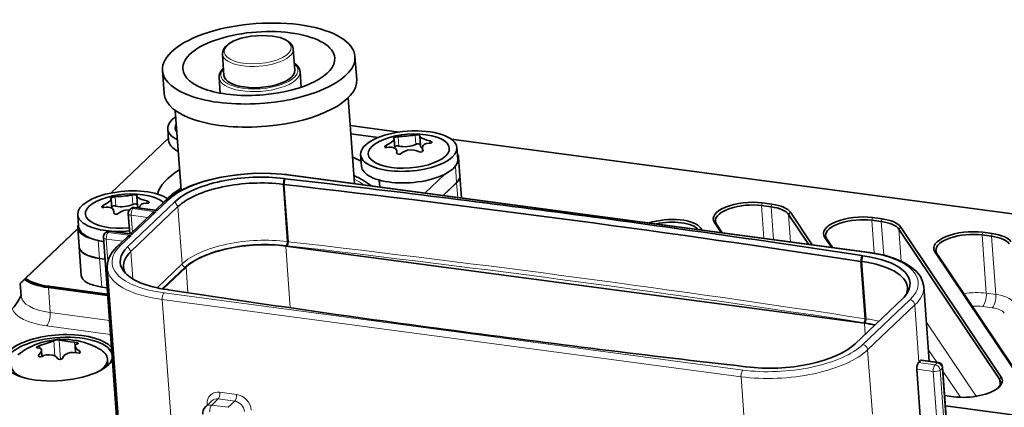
# Model space of a CAD drawing. Extents: x 5 to 415, y 5 to 296.
# Tile 25 of 46: x 330 to 378, y 94 to 113. Entities that reach past the tile are written whole.
import ezdxf

# ---------------------------------------------------------------- set-up
doc = ezdxf.new("R2010")
doc.units = 0

msp = doc.modelspace()

# ---------------------------------------------------------------- linework, layer by layer
at = {"color": 7, "lineweight": 35, "ltscale": 0.026171}
for p, q in [((343.097809, 111.146683), (343.174286, 110.102646)), ((339.607147, 110.890953), (339.683655, 109.846916))]:
    msp.add_line(p, q, dxfattribs=at)
at = {"color": 7, "lineweight": 35, "ltscale": 0.028447}
for p, q in [((346.216156, 109.641052), (346.132996, 110.775879)), ((336.741547, 108.946716), (336.658417, 110.081543))]:
    msp.add_line(p, q, dxfattribs=at)
at = {"color": 7, "lineweight": 35, "ltscale": 0.019174}
msp.add_line((343.430267, 110.030121), (343.486328, 109.265228), dxfattribs=at)
at = {"color": 7, "lineweight": 35, "ltscale": 0.019176}
msp.add_line((339.440979, 109.737862), (339.497009, 108.97287), dxfattribs=at)
at = {"color": 7, "lineweight": 35, "ltscale": 0.105674}
msp.add_line((346.102234, 104.524292), (345.793365, 108.739967), dxfattribs=at)
at = {"color": 7, "lineweight": 35, "ltscale": 0.098126}
msp.add_line((337.577972, 104.202545), (337.291138, 108.117081), dxfattribs=at)
at = {"color": 7, "lineweight": 35, "ltscale": 0.014223}
for p, q in [((336.917328, 107.213028), (336.958893, 106.645615)), ((351.149597, 106.294823), (351.191162, 105.727409)), ((346.412292, 105.947762), (346.453857, 105.380348)), ((332.489258, 102.996437), (332.530823, 102.429024))]:
    msp.add_line(p, q, dxfattribs=at)
at = {"color": 7, "lineweight": 35, "ltscale": 0.060749}
msp.add_line((345.893158, 107.378181), (348.301819, 107.057205), dxfattribs=at)
at = {"color": 7, "lineweight": 35, "ltscale": 0.098049}
msp.add_line((334.109985, 104.059341), (336.950226, 106.763954), dxfattribs=at)
at = {"color": 7, "lineweight": 35, "ltscale": 0.034067}
msp.add_line((345.923035, 106.970253), (347.273773, 106.790253), dxfattribs=at)
at = {"color": 7, "lineweight": 35, "ltscale": 0.011287}
for p, q in [((348.091675, 106.26902), (348.058685, 106.719307)), ((334.16864, 103.317696), (334.135651, 103.767982))]:
    msp.add_line(p, q, dxfattribs=at)
at = {"color": 7, "lineweight": 13, "ltscale": 0.011481}
for p, q in [((348.284729, 106.373306), (348.25119, 106.831322)), ((349.120789, 106.454414), (349.087219, 106.91243)), ((334.361694, 103.421982), (334.328125, 103.879997)), ((335.197754, 103.50309), (335.164185, 103.961105))]:
    msp.add_line(p, q, dxfattribs=at)
at = {"color": 7, "lineweight": 35, "ltscale": 0.01199}
msp.add_line((349.357239, 106.381203), (349.322174, 106.859505), dxfattribs=at)
at = {"color": 7, "lineweight": 35, "ltscale": 0.000114}
for p, q in [((349.32843, 106.880295), (349.329834, 106.884628)), ((335.405396, 103.928963), (335.406799, 103.933304))]:
    msp.add_line(p, q, dxfattribs=at)
at = {"color": 7, "lineweight": 13, "ltscale": 0.002725}
for p, q in [((349.817719, 106.514923), (349.809753, 106.623627)), ((335.894684, 103.563599), (335.886719, 103.672302))]:
    msp.add_line(p, q, dxfattribs=at)
at = {"color": 7, "lineweight": 35}
for p, q in [((350.866821, 106.715408), (397.246277, 100.535049)), ((371.341736, 101.160957), (342.856873, 104.956757)), ((371.208618, 97.661415), (342.723724, 101.457207))]:
    msp.add_line(p, q, dxfattribs=at)
at = {"color": 7, "lineweight": 13, "ltscale": 0.002795}
for p, q in [((347.686615, 106.305374), (347.678436, 106.416862)), ((333.76358, 103.35405), (333.755402, 103.46553))]:
    msp.add_line(p, q, dxfattribs=at)
at = {"color": 7, "lineweight": 35, "ltscale": 0.004333}
msp.add_line((349.460663, 106.103844), (349.447998, 106.276718), dxfattribs=at)
at = {"color": 7, "lineweight": 13, "ltscale": 0.001152}
msp.add_line((349.481598, 106.131058), (349.478241, 106.177025), dxfattribs=at)
at = {"color": 7, "lineweight": 35, "ltscale": 0.000352}
for p, q in [((348.182983, 106.051361), (348.182251, 106.037292)), ((334.259918, 103.100037), (334.259216, 103.085968))]:
    msp.add_line(p, q, dxfattribs=at)
at = {"color": 7, "lineweight": 13, "ltscale": 0.00069}
for p, q in [((348.184998, 106.023849), (348.182983, 106.051361)), ((334.261932, 103.072525), (334.259918, 103.100037))]:
    msp.add_line(p, q, dxfattribs=at)
at = {"color": 7, "lineweight": 35, "ltscale": 0.002642}
for p, q in [((348.19397, 106.007324), (348.186249, 106.112717)), ((334.270935, 103.056), (334.263214, 103.161392))]:
    msp.add_line(p, q, dxfattribs=at)
at = {"color": 7, "lineweight": 35, "ltscale": 0.022757}
for p, q in [((351.297363, 104.914467), (351.230835, 105.822327)), ((332.557678, 101.426247), (332.49115, 102.334106))]:
    msp.add_line(p, q, dxfattribs=at)
at = {"color": 7, "lineweight": 13, "ltscale": 0.02029}
msp.add_line((351.134521, 104.575684), (351.075226, 105.385101), dxfattribs=at)
at = {"color": 7, "lineweight": 13, "ltscale": 0.007208}
for p, q in [((342.636139, 104.772995), (342.591888, 104.488098)), ((371.121033, 100.977203), (371.076782, 100.692299))]:
    msp.add_line(p, q, dxfattribs=at)
at = {"color": 7, "lineweight": 35, "ltscale": 0.001063}
for p, q in [((342.636139, 104.77301), (342.678284, 104.767395)), ((371.078888, 100.982834), (371.121033, 100.977219)), ((336.947632, 99.31044), (336.905487, 99.316063)), ((365.39035, 95.520264), (365.348206, 95.525879))]:
    msp.add_line(p, q, dxfattribs=at)
at = {"color": 7, "lineweight": 35, "ltscale": 0.007208}
msp.add_line((342.636536, 104.482124), (342.678284, 104.767395), dxfattribs=at)
at = {"color": 7, "lineweight": 13}
for p, q in [((371.292084, 101.140114), (342.80719, 104.935913)), ((336.734406, 99.15316), (365.219299, 95.357368)), ((336.645599, 98.825798), (365.130493, 95.030006))]:
    msp.add_line(p, q, dxfattribs=at)
at = {"color": 7, "lineweight": 35, "ltscale": 0.033212}
msp.add_line((350.536774, 104.977676), (349.574707, 104.061569), dxfattribs=at)
at = {"color": 7, "lineweight": 35, "ltscale": 0.027288}
msp.add_line((351.377441, 103.821342), (351.297699, 104.909927), dxfattribs=at)
at = {"color": 7, "lineweight": 35, "ltscale": 0.001126}
for p, q in [((342.591888, 104.488098), (342.636536, 104.482124)), ((371.032135, 100.698227), (371.076782, 100.692307))]:
    msp.add_line(p, q, dxfattribs=at)
at = {"color": 7, "lineweight": 13, "ltscale": 0.070548}
for p, q in [((342.591888, 104.488098), (342.798096, 101.673706)), ((337.420471, 103.391861), (337.626678, 100.577499)), ((371.076782, 100.692307), (371.28299, 97.877914)), ((373.68219, 98.559761), (373.888397, 95.745392))]:
    msp.add_line(p, q, dxfattribs=at)
at = {"color": 7, "lineweight": 35, "ltscale": 0.070548}
for p, q in [((342.842712, 101.667755), (342.636536, 104.482117)), ((371.238342, 97.883858), (371.032135, 100.698227))]:
    msp.add_line(p, q, dxfattribs=at)
at = {"color": 7, "lineweight": 35, "ltscale": 0.02296}
msp.add_line((351.134521, 104.575684), (350.469421, 103.942337), dxfattribs=at)
at = {"color": 7, "lineweight": 35, "ltscale": 0.022817}
msp.add_line((351.134857, 104.571136), (350.473907, 103.941742), dxfattribs=at)
at = {"color": 7, "lineweight": 13, "ltscale": 0.018162}
msp.add_line((351.187958, 103.846596), (351.134857, 104.571136), dxfattribs=at)
at = {"color": 7, "lineweight": 35, "ltscale": 0.011989}
msp.add_line((335.434174, 103.429878), (335.399139, 103.908173), dxfattribs=at)
at = {"color": 7, "lineweight": 35, "ltscale": 0.080072}
for p, q in [((334.953827, 101.427536), (337.273315, 103.63623)), ((373.072662, 98.865738), (370.753174, 96.657043))]:
    msp.add_line(p, q, dxfattribs=at)
at = {"color": 7, "lineweight": 35, "ltscale": 0.001456}
for p, q in [((335.051025, 103.247688), (335.093201, 103.287842)), ((333.828033, 102.083107), (333.870209, 102.12326))]:
    msp.add_line(p, q, dxfattribs=at)
at = {"color": 7, "lineweight": 35, "ltscale": 0.080071}
msp.add_line((335.100983, 101.183197), (337.420471, 103.391869), dxfattribs=at)
at = {"color": 7, "lineweight": 13, "ltscale": 0.001456}
for p, q in [((335.206818, 103.293602), (335.248993, 103.333763)), ((333.983826, 102.129021), (334.026001, 102.169182))]:
    msp.add_line(p, q, dxfattribs=at)
at = {"color": 7, "lineweight": 13, "ltscale": 0.028508}
for p, q in [((335.206818, 103.293602), (336.337158, 103.142975)), ((335.248993, 103.333763), (336.379333, 103.183136)), ((333.983826, 102.129021), (335.114166, 101.978394)), ((334.026001, 102.169182), (335.156342, 102.018555))]:
    msp.add_line(p, q, dxfattribs=at)
at = {"color": 7, "lineweight": 35, "ltscale": 0.025921}
for p, q in [((335.298645, 103.354607), (336.326416, 103.217644)), ((334.075653, 102.190025), (335.103424, 102.053062))]:
    msp.add_line(p, q, dxfattribs=at)
at = {"color": 7, "lineweight": 35, "ltscale": 0.015205}
msp.add_line((336.750732, 103.639191), (336.310272, 103.219795), dxfattribs=at)
at = {"color": 7, "lineweight": 13, "ltscale": 0.018198}
for p, q in [((336.906494, 103.685112), (336.379333, 103.183136)), ((335.114166, 101.978394), (334.587006, 101.476418))]:
    msp.add_line(p, q, dxfattribs=at)
at = {"color": 7, "lineweight": 13, "ltscale": 0.007131}
for p, q in [((337.273315, 103.636223), (337.420471, 103.391869)), ((334.953827, 101.427521), (335.100983, 101.183189))]:
    msp.add_line(p, q, dxfattribs=at)
at = {"color": 7, "lineweight": 13, "ltscale": 0.003392}
for p, q in [((366.139954, 103.445824), (366.175476, 103.576767)), ((366.607727, 103.383492), (366.64325, 103.514435)), ((371.565643, 102.722816), (371.601166, 102.85376)), ((372.033417, 102.660477), (372.068939, 102.791428)), ((376.991333, 101.999809), (377.026855, 102.130753)), ((377.459106, 101.937469), (377.494629, 102.06842))]:
    msp.add_line(p, q, dxfattribs=at)
at = {"color": 7, "lineweight": 13, "ltscale": 0.040292}
for p, q in [((366.139954, 103.445824), (366.257721, 101.838455)), ((366.607727, 103.383492), (366.725494, 101.776123))]:
    msp.add_line(p, q, dxfattribs=at)
at = {"color": 7, "lineweight": 35, "ltscale": 0.011798}
for p, q in [((366.607727, 103.383492), (366.139954, 103.445824)), ((366.64325, 103.514435), (366.175476, 103.576767)), ((372.068939, 102.791428), (371.601166, 102.85376)), ((372.033417, 102.660477), (371.565643, 102.722816)), ((377.459106, 101.937469), (376.991333, 101.999809)), ((377.494629, 102.06842), (377.026855, 102.130753))]:
    msp.add_line(p, q, dxfattribs=at)
at = {"color": 7, "lineweight": 35, "ltscale": 0.024759}
msp.add_line((335.046478, 102.060654), (334.974121, 103.048378), dxfattribs=at)
at = {"color": 7, "lineweight": 35, "ltscale": 0.035183}
msp.add_line((336.106445, 103.025696), (335.08728, 102.055214), dxfattribs=at)
at = {"color": 7, "lineweight": 13, "ltscale": 0.020487}
for p, q in [((335.118011, 102.96624), (335.930328, 102.857994)), ((333.89502, 101.801659), (334.707336, 101.693413))]:
    msp.add_line(p, q, dxfattribs=at)
at = {"color": 7, "lineweight": 13, "ltscale": 0.020662}
msp.add_line((335.178406, 102.141968), (335.118011, 102.96624), dxfattribs=at)
at = {"color": 7, "lineweight": 13, "ltscale": 0.040763}
msp.add_line((336.337158, 103.142975), (335.156342, 102.018555), dxfattribs=at)
at = {"color": 7, "lineweight": 13, "ltscale": 0.003498}
for p, q in [((367.475037, 103.006271), (367.564758, 103.11364)), ((377.847107, 94.90625), (377.936829, 95.013618))]:
    msp.add_line(p, q, dxfattribs=at)
at = {"color": 7, "lineweight": 13, "ltscale": 0.033669}
msp.add_line((367.475037, 103.006271), (367.573456, 101.663124), dxfattribs=at)
at = {"color": 7, "lineweight": 35, "ltscale": 0.043962}
msp.add_line((368.454346, 101.545738), (367.475037, 103.006271), dxfattribs=at)
at = {"color": 7, "lineweight": 35, "ltscale": 0.047906}
msp.add_line((368.631927, 101.522072), (367.564758, 103.11364), dxfattribs=at)
at = {"color": 7, "lineweight": 35, "ltscale": 0.089353}
msp.add_line((329.90387, 99.854866), (332.492218, 102.319603), dxfattribs=at)
at = {"color": 7, "lineweight": 35, "ltscale": 0.088659}
msp.add_line((329.924683, 99.864311), (332.49292, 102.309891), dxfattribs=at)
at = {"color": 7, "lineweight": 13, "ltscale": 0.002306}
msp.add_line((363.089172, 102.260681), (363.148315, 102.331467), dxfattribs=at)
at = {"color": 7, "lineweight": 35, "ltscale": 0.0026}
msp.add_line((363.206238, 102.245079), (363.148315, 102.331467), dxfattribs=at)
at = {"color": 7, "lineweight": 13, "ltscale": 0.003175}
msp.add_line((363.923126, 102.537979), (363.820068, 102.612183), dxfattribs=at)
at = {"color": 7, "lineweight": 35, "ltscale": 0.014838}
msp.add_line((363.820068, 102.612183), (364.150604, 102.11924), dxfattribs=at)
at = {"color": 7, "lineweight": 35, "ltscale": 0.012838}
for p, q in [((363.923126, 102.537979), (364.209106, 102.111443)), ((369.348816, 101.814972), (369.634796, 101.388435))]:
    msp.add_line(p, q, dxfattribs=at)
at = {"color": 7, "lineweight": 13, "ltscale": 0.040481}
msp.add_line((371.565643, 102.722816), (371.68396, 101.107918), dxfattribs=at)
at = {"color": 7, "lineweight": 13, "ltscale": 0.041428}
msp.add_line((372.033417, 102.660477), (372.15451, 101.007805), dxfattribs=at)
at = {"color": 7, "lineweight": 13, "ltscale": 0.003499}
msp.add_line((372.900726, 102.283264), (372.990479, 102.390633), dxfattribs=at)
at = {"color": 7, "lineweight": 13, "ltscale": 0.039407}
msp.add_line((372.900726, 102.283264), (373.01593, 100.711197), dxfattribs=at)
at = {"color": 7, "lineweight": 35, "ltscale": 0.222046}
msp.add_line((377.847107, 94.90625), (372.900726, 102.283264), dxfattribs=at)
at = {"color": 7, "lineweight": 35, "ltscale": 0.222045}
for p, q in [((377.936829, 95.013618), (372.990479, 102.390633)), ((374.671478, 101.166168), (379.617828, 93.789154)), ((374.774506, 101.091965), (379.720856, 93.714951))]:
    msp.add_line(p, q, dxfattribs=at)
at = {"color": 7, "lineweight": 35, "ltscale": 0.270813}
msp.add_line((334.542664, 91.080231), (333.751099, 101.883797), dxfattribs=at)
at = {"color": 7, "lineweight": 13, "ltscale": 0.027151}
msp.add_line((333.974365, 100.718513), (333.89502, 101.801659), dxfattribs=at)
at = {"color": 7, "lineweight": 35, "ltscale": 0.015611}
msp.add_line((334.883453, 101.861115), (334.431244, 101.430504), dxfattribs=at)
at = {"color": 7, "lineweight": 13, "ltscale": 0.003174}
for p, q in [((369.348816, 101.814972), (369.245789, 101.889175)), ((374.774506, 101.091965), (374.671478, 101.166168))]:
    msp.add_line(p, q, dxfattribs=at)
at = {"color": 7, "lineweight": 35, "ltscale": 0.014837}
msp.add_line((369.245789, 101.889175), (369.576294, 101.396233), dxfattribs=at)
at = {"color": 7, "lineweight": 13, "ltscale": 0.071686}
for p, q in [((376.991333, 101.999809), (377.200867, 99.140045)), ((377.459106, 101.937469), (377.66864, 99.077705))]:
    msp.add_line(p, q, dxfattribs=at)
at = {"color": 7, "lineweight": 35, "ltscale": 0.035274}
msp.add_line((332.661102, 100.014519), (332.558014, 101.421707), dxfattribs=at)
at = {"color": 7, "lineweight": 13, "ltscale": 0.021829}
msp.add_line((333.564972, 100.851387), (333.50116, 101.722214), dxfattribs=at)
at = {"color": 7, "lineweight": 13, "ltscale": 0.076169}
msp.add_line((342.723724, 101.457207), (342.94635, 98.418571), dxfattribs=at)
at = {"color": 7, "lineweight": 13, "ltscale": 0.001191}
for p, q in [((342.744812, 101.477287), (342.792053, 101.470993)), ((371.182465, 97.68779), (371.229706, 97.681496))]:
    msp.add_line(p, q, dxfattribs=at)
at = {"color": 7, "lineweight": 13, "ltscale": 0.001125}
msp.add_line((342.798096, 101.673706), (342.842712, 101.667755), dxfattribs=at)
at = {"color": 7, "lineweight": 35, "ltscale": 0.006668}
for p, q in [((333.829346, 100.816154), (333.564972, 100.851387)), ((333.829681, 100.811615), (333.565308, 100.846848))]:
    msp.add_line(p, q, dxfattribs=at)
at = {"color": 7, "lineweight": 13, "ltscale": 0.035274}
msp.add_line((333.668396, 99.439659), (333.565308, 100.846848), dxfattribs=at)
at = {"color": 7, "lineweight": 13, "ltscale": 0.033745}
msp.add_line((335.101013, 101.183205), (335.199646, 99.836998), dxfattribs=at)
at = {"color": 7, "lineweight": 35, "ltscale": 0.00721}
msp.add_line((371.032135, 100.698227), (371.078857, 100.982834), dxfattribs=at)
at = {"color": 7, "lineweight": 35, "ltscale": 0.265124}
msp.add_line((334.715179, 89.793114), (333.940277, 100.369705), dxfattribs=at)
at = {"color": 7, "lineweight": 13, "ltscale": 0.042563}
msp.add_line((336.393738, 99.403458), (337.626678, 100.577499), dxfattribs=at)
at = {"color": 7, "lineweight": 13, "ltscale": 0.038737}
msp.add_line((336.650177, 99.354729), (337.772278, 100.423241), dxfattribs=at)
at = {"color": 7, "lineweight": 35, "ltscale": 0.038784}
msp.add_line((337.817505, 100.417221), (336.694031, 99.347397), dxfattribs=at)
at = {"color": 7, "lineweight": 13, "ltscale": 0.031415}
msp.add_line((337.817505, 100.417221), (337.909332, 99.163986), dxfattribs=at)
at = {"color": 7, "lineweight": 35, "ltscale": 0.001792}
msp.add_line((329.924683, 99.864311), (329.872528, 99.815163), dxfattribs=at)
at = {"color": 7, "lineweight": 35, "ltscale": 0.015188}
msp.add_line((329.653473, 99.613655), (329.697876, 99.007744), dxfattribs=at)
at = {"color": 7, "lineweight": 13, "ltscale": 0.001696}
msp.add_line((331.047058, 99.412132), (331.064819, 99.477608), dxfattribs=at)
at = {"color": 7, "lineweight": 13, "ltscale": 0.030722}
msp.add_line((331.047058, 99.412132), (331.136871, 98.186523), dxfattribs=at)
at = {"color": 7, "lineweight": 35, "ltscale": 0.073484}
msp.add_line((333.960663, 99.02388), (331.047058, 99.412132), dxfattribs=at)
at = {"color": 7, "lineweight": 35, "ltscale": 0.07291}
msp.add_line((333.955658, 99.092384), (331.064819, 99.477608), dxfattribs=at)
at = {"color": 7, "lineweight": 35, "ltscale": 0.006669}
msp.add_line((333.9328, 99.404434), (333.668396, 99.439659), dxfattribs=at)
at = {"color": 7, "lineweight": 35, "ltscale": 0.092043}
msp.add_line((374.388519, 95.79776), (374.119476, 99.469643), dxfattribs=at)
at = {"color": 7, "lineweight": 13, "ltscale": 0.011798}
for p, q in [((377.200867, 99.140045), (377.66864, 99.077705)), ((377.023254, 98.485321), (377.491028, 98.422989))]:
    msp.add_line(p, q, dxfattribs=at)
at = {"color": 7, "lineweight": 13, "ltscale": 0.265124}
for p, q in [((336.645599, 98.825798), (337.420532, 88.249207)), ((365.130493, 95.030006), (365.905426, 84.453415))]:
    msp.add_line(p, q, dxfattribs=at)
at = {"color": 7, "lineweight": 13, "ltscale": 0.080071}
msp.add_line((371.120026, 96.608162), (373.439484, 98.816856), dxfattribs=at)
at = {"color": 7, "lineweight": 13, "ltscale": 0.080072}
msp.add_line((371.362701, 96.351074), (373.68219, 98.559761), dxfattribs=at)
at = {"color": 7, "lineweight": 13, "ltscale": 0.073484}
msp.add_line((331.136871, 98.186523), (334.050476, 97.798264), dxfattribs=at)
at = {"color": 7, "lineweight": 13, "ltscale": 0.001126}
msp.add_line((371.238342, 97.883858), (371.28299, 97.877914), dxfattribs=at)
at = {"color": 7, "lineweight": 13, "ltscale": 0.079229}
msp.add_line((330.959259, 97.531799), (334.100647, 97.11319), dxfattribs=at)
at = {"color": 7, "lineweight": 13, "ltscale": 0.013373}
msp.add_line((371.208618, 97.661415), (371.247681, 97.12793), dxfattribs=at)
at = {"color": 7, "lineweight": 13, "ltscale": 0.110082}
msp.add_line((374.247131, 97.727989), (376.699341, 94.070732), dxfattribs=at)
at = {"color": 7, "lineweight": 13, "ltscale": 0.003121}
msp.add_line((330.630371, 96.44091), (330.621246, 96.565407), dxfattribs=at)
at = {"color": 7, "lineweight": 13, "ltscale": 0.018964}
msp.add_line((331.364166, 96.05072), (331.308746, 96.807251), dxfattribs=at)
at = {"color": 7, "lineweight": 13, "ltscale": 0.023889}
msp.add_line((331.643707, 95.879951), (331.573853, 96.83297), dxfattribs=at)
at = {"color": 7, "lineweight": 13, "ltscale": 0.012947}
msp.add_line((332.372314, 96.215118), (332.334473, 96.731613), dxfattribs=at)
at = {"color": 7, "lineweight": 35, "ltscale": 0.008107}
msp.add_line((332.379211, 96.213997), (332.355499, 96.537392), dxfattribs=at)
at = {"color": 7, "lineweight": 13, "ltscale": 0.002475}
msp.add_line((330.589111, 96.01638), (330.581879, 96.115097), dxfattribs=at)
at = {"color": 7, "lineweight": 35, "ltscale": 0.007982}
msp.add_line((330.727905, 96.030731), (330.70459, 96.349152), dxfattribs=at)
at = {"color": 7, "lineweight": 13, "ltscale": 0.002672}
msp.add_line((332.568024, 96.200417), (332.560211, 96.30703), dxfattribs=at)
at = {"color": 7, "lineweight": 13, "ltscale": 0.079123}
msp.add_line((371.362701, 96.351074), (371.593994, 93.194603), dxfattribs=at)
at = {"color": 7, "lineweight": 13, "ltscale": 0.018864}
msp.add_line((374.346313, 96.374115), (374.766541, 95.747406), dxfattribs=at)
at = {"color": 7, "lineweight": 35, "ltscale": 0.008188}
msp.add_line((333.9505, 95.909882), (333.974426, 95.583221), dxfattribs=at)
at = {"color": 7, "lineweight": 35, "ltscale": 0.000728}
msp.add_line((373.888397, 95.745392), (373.86731, 95.725311), dxfattribs=at)
at = {"color": 7, "lineweight": 13, "ltscale": 0.020526}
for p, q in [((374.681152, 95.616859), (373.86731, 95.725311)), ((374.592346, 95.289505), (373.778503, 95.397957)), ((340.300751, 94.158379), (339.486908, 94.26683)), ((339.89566, 93.529839), (339.081818, 93.63829)), ((340.211945, 93.831024), (339.398102, 93.939476))]:
    msp.add_line(p, q, dxfattribs=at)
at = {"color": 7, "lineweight": 13, "ltscale": 0.020624}
msp.add_line((374.786591, 95.717255), (373.968872, 95.826218), dxfattribs=at)
at = {"color": 7, "lineweight": 35, "ltscale": 0.020765}
msp.add_line((374.836243, 95.738098), (374.012909, 95.847816), dxfattribs=at)
at = {"color": 7, "lineweight": 13, "ltscale": 0.00364}
for p, q in [((374.786591, 95.717255), (374.681152, 95.616859)), ((375.029297, 95.460167), (374.923859, 95.359772))]:
    msp.add_line(p, q, dxfattribs=at)
at = {"color": 7, "lineweight": 13, "ltscale": 0.194575}
msp.add_line((375.597992, 87.697952), (375.029297, 95.460167), dxfattribs=at)
at = {"color": 7, "lineweight": 35, "ltscale": 0.194576}
msp.add_line((375.621277, 87.746346), (375.052551, 95.508591), dxfattribs=at)
at = {"color": 7, "lineweight": 35, "ltscale": 0.188886}
msp.add_line((373.778503, 95.397957), (374.330597, 87.862701), dxfattribs=at)
at = {"color": 7, "lineweight": 13, "ltscale": 0.194576}
for p, q in [((374.592346, 95.289505), (375.161072, 87.527283)), ((374.923859, 95.359772), (375.492584, 87.597557))]:
    msp.add_line(p, q, dxfattribs=at)
at = {"color": 7, "lineweight": 13, "ltscale": 0.038427}
msp.add_line((375.068024, 95.297768), (375.924042, 94.021103), dxfattribs=at)
at = {"color": 7, "lineweight": 13, "ltscale": 0.007598}
msp.add_line((377.847107, 94.90625), (377.869324, 94.603142), dxfattribs=at)
at = {"color": 7, "lineweight": 35, "ltscale": 0.010747}
msp.add_line((375.155334, 94.10582), (375.581451, 94.049042), dxfattribs=at)
at = {"color": 7, "lineweight": 35, "ltscale": 0.010919}
msp.add_line((339.086548, 93.847641), (338.770264, 93.546455), dxfattribs=at)
at = {"color": 7, "lineweight": 13, "ltscale": 0.001072}
msp.add_line((338.858582, 93.676315), (338.861725, 93.633537), dxfattribs=at)
at = {"color": 7, "lineweight": 13, "ltscale": 0.010919}
for p, q in [((339.398102, 93.939476), (339.081818, 93.63829)), ((340.211945, 93.831024), (339.89566, 93.529839))]:
    msp.add_line(p, q, dxfattribs=at)
at = {"color": 7, "lineweight": 35, "ltscale": 0.349546}
msp.add_line((389.05191, 91.750458), (375.192596, 93.597305), dxfattribs=at)
at = {"color": 7, "lineweight": 35}
for points in [[(342.723511, 111.594276), (342.452423, 111.699402), (342.069, 111.779541), (341.571808, 111.81057), (341.026794, 111.771103), (340.538757, 111.668724), (340.178223, 111.537857), (339.91507, 111.390312), (339.74585, 111.243111), (339.64035, 111.081413), (339.60614, 110.921188), (339.607147, 110.890953)], [(343.097809, 111.146683), (343.051239, 111.305573), (342.937958, 111.449677), (342.750427, 111.580276), (342.723511, 111.594276)], [(339.658203, 110.194458), (339.512878, 110.018814), (339.447205, 109.848618), (339.440979, 109.737862)], [(343.430267, 110.030121), (343.384216, 110.195709), (343.276154, 110.344589), (343.149017, 110.450058)], [(347.678436, 106.416862), (347.907715, 106.548187), (348.027405, 106.650772), (348.055603, 106.697571), (348.058685, 106.719307)], [(348.25119, 106.831322), (348.151794, 106.817436), (348.049377, 106.782814), (348.031342, 106.769913), (348.02832, 106.765564), (348.027527, 106.761597)], [(349.329834, 106.884628), (349.328857, 106.887604), (349.323242, 106.892914), (349.314301, 106.897537), (349.288788, 106.905396), (349.149841, 106.917648), (349.087219, 106.91243)], [(349.421173, 106.76564), (349.353058, 106.81192), (349.330139, 106.837822), (349.322174, 106.859505)], [(349.421173, 106.76564), (349.518433, 106.719231), (349.673492, 106.662964), (349.809753, 106.623627)], [(349.920349, 106.552101), (349.918884, 106.558823), (349.910309, 106.572723), (349.883148, 106.594254), (349.809753, 106.623627)], [(347.678436, 106.416862), (347.624847, 106.382599), (347.599518, 106.353104), (347.594452, 106.333084)], [(347.594452, 106.333084), (347.59729, 106.323341), (347.604218, 106.315277), (347.619812, 106.307358), (347.70163, 106.308029)], [(349.260223, 106.100334), (349.17865, 106.13678), (349.044769, 106.172607), (348.92691, 106.184212), (348.716553, 106.162964), (348.605103, 106.127869), (348.48996, 106.068489), (348.424164, 106.019226)], [(349.260223, 106.100334), (349.29715, 106.085381), (349.362976, 106.075699), (349.445923, 106.094147), (349.473114, 106.116364), (349.482452, 106.133339), (349.485077, 106.15374)], [(349.832947, 106.514801), (349.649811, 106.494514), (349.556549, 106.457809), (349.496979, 106.412422), (349.460114, 106.356239), (349.447998, 106.276718)], [(349.832947, 106.514801), (349.894073, 106.523102), (349.910004, 106.531586), (349.918243, 106.54126), (349.920349, 106.552101)], [(348.182251, 106.037292), (348.188141, 106.016464), (348.215881, 105.988503), (348.275574, 105.971764), (348.348694, 105.979904), (348.424164, 106.019226)], [(336.750732, 103.639191), (337.088287, 103.912163), (337.497253, 104.160515), (338.033752, 104.408798), (338.710541, 104.641983), (339.453552, 104.825203), (340.321289, 104.96347), (341.200256, 105.03064), (342.013, 105.029007), (342.782562, 104.966316), (342.856873, 104.956757)], [(333.755402, 103.46553), (333.98468, 103.596863), (334.10437, 103.699448), (334.132568, 103.746246), (334.135651, 103.767982)], [(334.328125, 103.879997), (334.22876, 103.866104), (334.126343, 103.83149), (334.108276, 103.818588), (334.105286, 103.81424), (334.104462, 103.810272)], [(335.406799, 103.933304), (335.405792, 103.936279), (335.400208, 103.941589), (335.391266, 103.946213), (335.365753, 103.954071), (335.226807, 103.966324), (335.164185, 103.961105)], [(335.498138, 103.814316), (335.430023, 103.860596), (335.407104, 103.886497), (335.399139, 103.908173)], [(335.498138, 103.814316), (335.595398, 103.767899), (335.750458, 103.711632), (335.886719, 103.672302)], [(333.755402, 103.46553), (333.701813, 103.431274), (333.676453, 103.401779), (333.671417, 103.38176)], [(333.671417, 103.38176), (333.674255, 103.372017), (333.681183, 103.363953), (333.696777, 103.356033), (333.778595, 103.356697)], [(335.035431, 103.231468), (334.840973, 103.22123), (334.74295, 103.19799), (334.634491, 103.155365), (334.501129, 103.067902)], [(335.909912, 103.563469), (335.726563, 103.543129), (335.63324, 103.506332), (335.573669, 103.460815), (335.536865, 103.404419), (335.525024, 103.324455)], [(335.997314, 103.600777), (335.99585, 103.607498), (335.987274, 103.621399), (335.960083, 103.642929), (335.886719, 103.672302)], [(335.909912, 103.563469), (335.971039, 103.571777), (335.986938, 103.580261), (335.995178, 103.589935), (335.997314, 103.600777)], [(334.259216, 103.085968), (334.265076, 103.06514), (334.292816, 103.03717), (334.352509, 103.020439), (334.425629, 103.02858), (334.501129, 103.067902)], [(333.940277, 100.369705), (333.955231, 100.634033), (334.039246, 100.89949), (334.187958, 101.154526), (334.415192, 101.415062), (334.431244, 101.430504)], [(342.842712, 101.667755), (342.834991, 101.566391), (342.801025, 101.481621), (342.792053, 101.470993)], [(374.119476, 99.469643), (374.069122, 99.7201), (373.958954, 99.955788), (373.764496, 100.205246), (373.511292, 100.424286), (373.179199, 100.630333), (372.734497, 100.828712), (372.183167, 101.000526), (371.561188, 101.128708), (371.341736, 101.160957)], [(329.264374, 98.371849), (329.358459, 98.475235), (329.534515, 98.731377), (329.696686, 99.021782)], [(371.238342, 97.883858), (371.231781, 97.793159), (371.202087, 97.712563), (371.182465, 97.68779)], [(330.621246, 96.565407), (330.51947, 96.525436), (330.482544, 96.500809), (330.471527, 96.489449), (330.466003, 96.47908), (330.465515, 96.47438)], [(330.465515, 96.47438), (330.466766, 96.469986), (330.469971, 96.466095), (330.477722, 96.461868), (330.508759, 96.458298)], [(330.70459, 96.349152), (330.685577, 96.401001), (330.628723, 96.441528), (330.508759, 96.458298)], [(331.037384, 96.691971), (331.234528, 96.768265), (331.308746, 96.807251)], [(331.573853, 96.83297), (331.551025, 96.836639), (331.495789, 96.837646), (331.349213, 96.820877), (331.319336, 96.812424), (331.308746, 96.807251)], [(331.573853, 96.83297), (331.697876, 96.806015), (332.100098, 96.75238), (332.334473, 96.731613)], [(332.517059, 96.668945), (332.514954, 96.674904), (332.501953, 96.687073), (332.408112, 96.720818), (332.334473, 96.731613)], [(332.487122, 96.650223), (332.400726, 96.619751), (332.365753, 96.585007), (332.355499, 96.537392)], [(332.355499, 96.537392), (332.375, 96.479889), (332.434113, 96.405914), (332.560211, 96.30703)], [(332.487122, 96.650223), (332.509521, 96.657555), (332.51474, 96.661911), (332.517059, 96.668945)], [(330.55484, 96.05645), (330.568268, 96.028854), (330.587616, 96.016945), (330.647064, 96.00988), (330.734528, 96.033707)], [(330.581879, 96.115097), (330.670288, 96.230644), (330.700653, 96.304031), (330.70459, 96.349152)], [(331.495117, 95.932358), (331.45108, 95.986145), (331.362488, 96.051636), (331.269897, 96.089928), (331.076569, 96.115021), (330.958923, 96.103989), (330.820679, 96.068581), (330.734528, 96.033707)], [(331.495117, 95.932358), (331.510498, 95.914627), (331.547455, 95.89183), (331.638641, 95.879387), (331.723145, 95.909554), (331.751099, 95.938385), (331.760254, 95.958076)], [(332.022675, 96.195023), (331.889954, 96.130753), (331.828674, 96.077316), (331.779816, 96.007065), (331.760254, 95.958076)], [(332.022675, 96.195023), (332.129578, 96.218956), (332.267731, 96.225517), (332.447723, 96.199913)], [(332.447723, 96.199913), (332.552917, 96.195984), (332.590454, 96.212524), (332.601318, 96.224564), (332.606689, 96.246727)], [(332.606689, 96.246727), (332.601471, 96.264854), (332.560211, 96.30703)]]:
    msp.add_lwpolyline(points, dxfattribs=at)
for centre, radius, start, end in [((349.016571, 102.905167), 4.068107, 77.259405, 111.124541), ((348.036499, 106.763268), 0.009194, 190.545616, 248.890669), ((348.015625, 106.714729), 0.043439, 6.068917, 66.265273), ((348.001648, 113.790215), 6.963424, 272.053487, 278.969375), ((349.352325, 106.861755), 0.030233, 142.200427, 184.271349), ((347.986633, 106.098259), 0.200301, 4.142467, 61.544977), ((349.706635, 106.301323), 0.259926, 185.435241, 208.555568), ((349.425079, 106.148674), 0.06024, 4.825883, 28.068551), ((347.93222, 106.095657), 0.254618, 349.983239, 3.841774), ((255.209595, -661.377258), 771.121508, 82.414258, 83.486891), ((335.093536, 99.953842), 4.068107, 77.259405, 111.124541), ((334.113464, 103.811943), 0.009194, 190.545616, 248.890669), ((334.09256, 103.763405), 0.043439, 6.068917, 66.265273), ((334.078613, 110.83889), 6.963424, 272.053487, 278.969375), ((335.429291, 103.910431), 0.030233, 142.200427, 184.271349), ((334.063599, 103.146927), 0.200301, 4.142467, 61.544977), ((335.22345, 103.066635), 0.25, 133.598131, 184.190084), ((335.265625, 103.106796), 0.25, 82.408725, 133.598131), ((336.300568, 103.12252), 0.098963, 37.581149, 74.802941), ((334.009186, 103.144333), 0.254618, 349.983239, 3.841774), ((336.43338, 102.665733), 0.486607, 101.397293, 132.245576), ((259.777527, -627.118958), 736.559825, 81.308758, 82.414688), ((334.000458, 101.902054), 0.25, 133.598131, 184.190084), ((334.042603, 101.942215), 0.25, 82.408725, 133.598131), ((335.210388, 101.501152), 0.486607, 101.397293, 132.245576), ((335.077576, 101.957939), 0.098963, 37.581149, 74.802941), ((339.218475, 89.903008), 13.630605, 133.10562, 134.567117), ((322.580231, 107.492462), 10.588294, 311.916059, 313.52673), ((448.248962, 827.412292), 736.559826, 261.308753, 262.41469), ((452.816925, 861.670593), 771.121508, 262.41426, 263.486893), ((331.767151, 93.207268), 3.660714, 110.133433, 127.473432), ((331.767151, 93.207268), 3.660714, 60.907276, 110.133433), ((328.990753, 102.6856), 6.333546, 284.917882, 288.853369), ((330.636719, 96.053169), 0.082322, 131.524281, 177.705376), ((374.013062, 95.79393), 0.054276, 90.262917, 143.84306), ((374.803223, 95.490295), 0.25, 4.192209, 82.408725), ((339.073486, 93.234703), 0.435166, 134.203819, 185.070755)]:
    msp.add_arc(centre, radius, start, end, dxfattribs=at)
for centre, major_axis, ratio, start_param, end_param in [((341.395721, 110.428711), (4.737305, 0.347092), 0.41396, 0.000039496, 3.14163215), ((341.395721, 110.428711), (3.73999, 0.274017), 0.41396, 0.000039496, 3.14163215), ((341.395721, 110.428711), (3.73999, 0.274017), 0.41396, 4.745692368, 6.283224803), ((341.395721, 110.428711), (4.737305, 0.347092), 0.41396, 4.745692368, 6.283224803), ((341.395721, 110.428711), (4.737305, 0.347092), 0.41396, 3.14163215, 4.745692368), ((341.395721, 110.428711), (3.73999, 0.274017), 0.41396, 3.14163215, 4.745692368), ((341.428955, 109.974777), (-1.745331, -0.127876), 0.41396, 0.604099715, 3.141576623), ((341.428955, 109.974777), (-1.745331, -0.127876), 0.41396, 6.283169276, 6.887285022), ((341.478851, 109.293884), (4.737305, 0.347092), 0.41396, 4.745692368, 6.283224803), ((341.478851, 109.293884), (4.737305, 0.347092), 0.41396, 3.14163215, 4.745692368), ((339.28598, 107.386559), (-2.368652, -0.173546), 0.41396, 5.665492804, 6.283169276), ((339.28598, 107.386559), (-2.368652, -0.173546), 0.41396, 6.283169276, 6.887285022), ((339.28598, 107.386559), (-1.994659, -0.146141), 0.41396, 6.029792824, 6.536529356), ((348.780945, 106.121292), (-2.368652, -0.173546), 0.41396, 3.141576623, 6.283169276), ((339.327545, 106.819145), (-2.368652, -0.173546), 0.41396, 6.283169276, 6.887285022), ((339.28598, 107.386559), (-2.368652, -0.173546), 0.41396, 0.604099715, 0.6174504), ((348.780945, 106.121292), (-1.994659, -0.146141), 0.41396, 5.346501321, 10.361592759), ((339.327545, 106.819145), (-2.368652, -0.173546), 0.41396, 0.604099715, 0.6174504), ((348.780945, 106.121292), (-2.368652, -0.173546), 0.41396, 0.604099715, 3.141576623), ((347.593384, 105.908051), (0.573456, 0.277985), 0.542531, 0.344313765, 1.130031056), ((348.200104, 106.32196), (0.139618, 0.010231), 0.41396, 0.889598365, 2.501952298), ((348.662567, 106.602509), (0.623322, 0.04567), 0.41396, 4.031191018, 5.507391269), ((349.223419, 106.421242), (0.139618, 0.010231), 0.41396, 0.364919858, 2.365798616), ((349.98056, 106.42688), (0.623322, 0.04567), 0.41396, 3.141621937, 3.661526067), ((341.860992, 104.078217), (5.485291, 0.401894), 0.41396, 0.554546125, 0.683999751), ((348.780945, 106.121292), (-2.368652, -0.173546), 0.41396, 6.283169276, 6.887285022), ((348.82251, 105.553879), (-2.368652, -0.173546), 0.41396, 0.604099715, 3.141576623), ((349.485504, 105.69442), (1.745331, 0.127876), 0.41396, 0.000044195, 0.230492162), ((349.485504, 105.69442), (1.745331, 0.127876), 0.41396, 6.028404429, 6.283229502), ((341.860992, 104.078217), (5.485291, 0.401894), 0.41396, 2.457519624, 2.996515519), ((348.82251, 105.553879), (-2.368652, -0.173546), 0.41396, 6.283169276, 6.887285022), ((340.930542, 103.148872), (-4.033539, -0.295525), 0.41396, 4.245692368, 5.816488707), ((341.927521, 103.170357), (5.485291, 0.401894), 0.41396, 0.394631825, 0.683999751), ((341.860992, 104.078217), (5.485291, 0.401894), 0.41396, 6.283158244, 6.383353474), ((349.552032, 104.78656), (1.745331, 0.127876), 0.41396, 5.816488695, 6.283229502), ((349.552368, 104.782021), (1.745331, 0.127876), 0.41396, 5.816488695, 6.283229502), ((334.85791, 103.169968), (-2.368652, -0.173546), 0.41396, 3.630220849, 6.283169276), ((341.927521, 103.170357), (5.485291, 0.401894), 0.41396, 2.457519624, 2.69514765), ((340.947174, 102.921898), (-3.889587, -0.284981), 0.41396, 4.245692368, 5.816488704), ((183.633118, -62.338722), (-409.901276, -30.032379), 0.41396, 4.207482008, 4.283902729), ((341.860992, 104.078217), (5.485291, 0.401894), 0.41396, 6.229912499, 6.283158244), ((334.85791, 103.169968), (-1.994659, -0.146141), 0.41396, 5.346501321, 7.90775594), ((334.85791, 103.169968), (-1.994659, -0.146141), 0.41396, 3.49916036, 4.078407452), ((333.670349, 102.956726), (0.573456, 0.277985), 0.542531, 0.344313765, 1.130031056), ((334.277069, 103.370636), (0.139618, 0.010231), 0.41396, 0.889598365, 2.501952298), ((334.739532, 103.651184), (0.623322, 0.04567), 0.41396, 4.031191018, 5.507391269), ((335.300385, 103.469917), (0.139618, 0.010231), 0.41396, 0.364919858, 2.365798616), ((336.057526, 103.475555), (0.623322, 0.04567), 0.41396, 3.141621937, 3.562036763), ((365.458527, 102.894081), (-1.695465, -0.124222), 0.41396, 4.245692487, 6.514620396), ((365.465179, 102.803291), (-1.595734, -0.116913), 0.41396, 4.245692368, 6.283214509), ((365.932953, 102.740959), (-1.595734, -0.116913), 0.41396, 3.373027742, 4.245692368), ((365.9263, 102.831749), (-1.695465, -0.124222), 0.41396, 3.373027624, 4.245692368), ((334.85791, 103.169968), (-2.368652, -0.173546), 0.41396, 6.283169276, 6.887285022), ((361.509857, 102.049568), (-1.695465, -0.124222), 0.41396, 3.373027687, 5.244454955), ((370.884247, 102.171074), (-1.695465, -0.124222), 0.41396, 4.245692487, 6.514620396), ((370.890869, 102.080284), (-1.595734, -0.116913), 0.41396, 4.245692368, 6.283214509), ((371.35202, 102.108742), (-1.695465, -0.124222), 0.41396, 3.373027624, 4.245692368), ((334.236481, 102.462013), (1.745331, 0.127876), 0.41396, 2.911013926, 3.141636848), ((334.236481, 102.462013), (1.745331, 0.127876), 0.41396, 3.141636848, 4.033069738), ((334.899475, 102.602554), (-2.368652, -0.173546), 0.41396, 6.283169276, 6.887285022), ((334.85791, 103.169968), (-2.368652, -0.173546), 0.41396, 0.604099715, 1.61606294), ((361.51651, 101.958786), (-1.595734, -0.116913), 0.41396, 3.447456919, 5.044463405), ((365.465179, 102.803291), (-1.595734, -0.116913), 0.41396, 0.000029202, 0.231435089), ((371.358673, 102.017952), (-1.595734, -0.116913), 0.41396, 3.373027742, 4.245692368), ((334.899475, 102.602554), (-2.368652, -0.173546), 0.41396, 0.604099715, 1.042169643), ((370.890869, 102.080284), (-1.595734, -0.116913), 0.41396, 0.000029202, 0.231435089), ((376.309937, 101.448067), (-1.695465, -0.124222), 0.41396, 4.245692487, 6.514620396), ((376.316589, 101.357277), (-1.595734, -0.116913), 0.41396, 4.245692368, 6.283214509), ((376.784363, 101.294945), (-1.595734, -0.116913), 0.41396, 3.373027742, 4.245692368), ((376.77771, 101.385727), (-1.695465, -0.124222), 0.41396, 3.373027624, 4.245692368), ((334.302979, 101.554153), (1.745331, 0.127876), 0.41396, 3.141636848, 4.245692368), ((334.303314, 101.549614), (1.745331, 0.127876), 0.41396, 3.138210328, 3.141636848), ((334.303314, 101.549614), (1.745331, 0.127876), 0.41396, 3.141636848, 4.245692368), ((338.611084, 100.940178), (-4.033539, -0.295525), 0.41396, 5.816488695, 6.548856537), ((341.163361, 99.971359), (3.690094, 0.270363), 0.41396, 1.104099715, 2.674896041), ((338.627716, 100.713211), (-3.889587, -0.284981), 0.41396, 5.816488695, 6.283229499), ((369.415436, 99.353065), (-4.033539, -0.295525), 0.41396, 2.875917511, 4.245692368), ((376.316589, 101.357277), (-1.595734, -0.116913), 0.41396, 0.000029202, 0.231435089), ((338.627716, 100.713211), (-3.889587, -0.284981), 0.41396, 0.000044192, 0.195501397), ((369.432068, 99.126129), (-3.889618, -0.284981), 0.41396, 3.141636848, 4.245692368), ((332.098053, 100.461479), (-2.443451, -0.179024), 0.41396, 0.445202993, 1.104099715), ((334.406433, 100.142426), (1.745331, 0.127876), 0.41396, 3.141636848, 4.245692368), ((338.611084, 100.940178), (-4.033539, -0.295525), 0.41396, 0.265671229, 1.104099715), ((332.101379, 100.416084), (-2.493317, -0.182678), 0.41396, 0.435357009, 1.104099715), ((369.432068, 99.126129), (-3.889618, -0.284981), 0.41396, 2.948294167, 3.141636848), ((369.415436, 99.353065), (-4.033539, -0.295525), 0.41396, 2.674896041, 2.875917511), ((369.648224, 96.175568), (3.690094, 0.270363), 0.41396, 0.946162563, 1.104099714), ((331.565216, 95.96328), (-2.717712, -0.19912), 0.41396, 3.429788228, 6.755332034), ((331.571869, 95.87249), (-2.617981, -0.191811), 0.41396, 3.23821073, 6.283158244), ((367.095917, 97.14444), (4.0336, 0.295509), 0.413965, 4.245711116, 5.816483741), ((331.581848, 95.736313), (-2.368652, -0.173546), 0.41396, 3.141618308, 3.704215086), ((331.571869, 95.87249), (-2.617981, -0.191811), 0.41396, 2.713971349, 3.045882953), ((331.581848, 95.736313), (-2.368652, -0.173546), 0.41396, 0.000025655, 0.601663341), ((331.565216, 95.96328), (-2.717712, -0.19912), 0.41396, 1.104099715, 2.669497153), ((331.581848, 95.736313), (-2.368652, -0.173546), 0.41396, 2.539369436, 3.141618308), ((331.565216, 95.96328), (-2.717712, -0.19912), 0.41396, 2.669497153, 2.853550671), ((373.883942, 95.498352), (0.03302, 0.24781), 0.409577, 0.470986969, 2.041783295), ((369.638275, 96.311752), (4.687439, 0.343437), 0.41396, 5.816488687, 5.859054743), ((331.565216, 95.96328), (-2.717712, -0.19912), 0.41396, 0.472146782, 1.104099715), ((376.29837, 94.731728), (-1.695465, -0.124222), 0.41396, 2.669443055, 3.373027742), ((376.29837, 94.731728), (-1.695465, -0.124222), 0.41396, 1.104099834, 2.669443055), ((376.305023, 94.640938), (-1.595734, -0.116913), 0.41396, 2.73259799, 3.141621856), ((376.305023, 94.640938), (-1.595734, -0.116913), 0.41396, 3.141621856, 3.373027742)]:
    msp.add_ellipse(centre, major_axis=major_axis, ratio=ratio, start_param=start_param, end_param=end_param, dxfattribs=at)
at = {"color": 7, "lineweight": 13}
for centre, major_axis, ratio, start_param, end_param in [((341.345825, 111.109604), (-1.645599, -0.120567), 0.41396, 0.604099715, 6.887285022), ((341.352478, 111.018822), (-1.745331, -0.127876), 0.41396, 6.283169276, 9.42476193), ((341.428955, 109.974777), (-1.894928, -0.138832), 0.41396, 5.883650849, 9.824492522), ((341.435608, 109.883995), (-1.994659, -0.146141), 0.41396, 6.283169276, 9.42476193), ((340.930542, 103.14888), (4.43811, 0.325165), 0.41396, 1.104099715, 2.674896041), ((342.823822, 104.708946), (0.03302, 0.24781), 0.409577, 6.283144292, 6.754172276), ((341.927856, 103.165817), (5.248444, 0.384537), 0.41396, 0.451866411, 0.626670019), ((335.22345, 103.066635), (0.172394, -0.181046), 0.812948, 2.350872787, 3.141583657), ((335.265625, 103.106796), (-0.172394, 0.181046), 0.812948, 5.49246544, 6.283176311), ((335.22345, 103.066635), (-0.03302, -0.24781), 0.409577, 3.612579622, 5.183375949), ((335.265625, 103.106796), (-0.03302, -0.24781), 0.409577, 3.141551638, 3.612579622), ((336.923126, 103.458145), (-0.172394, 0.181046), 0.812948, 5.49246544, 6.283177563), ((335.22345, 103.066635), (-0.249329, -0.018265), 0.41396, 6.283119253, 7.387285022), ((334.000458, 101.902054), (-0.249329, -0.018265), 0.41396, 6.283119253, 7.387285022), ((334.000458, 101.902054), (0.172394, -0.181046), 0.812948, 2.350872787, 3.141583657), ((334.042603, 101.942215), (-0.172394, 0.181046), 0.812948, 5.49246544, 6.283176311), ((334.000458, 101.902054), (-0.03302, -0.24781), 0.409577, 3.612579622, 5.183375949), ((334.042603, 101.942215), (-0.03302, -0.24781), 0.409577, 3.141551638, 3.612579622), ((341.153381, 100.107544), (-3.889587, -0.284981), 0.41396, 4.245692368, 5.816488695), ((338.611084, 100.940186), (4.43811, 0.325165), 0.41396, 2.674896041, 4.245692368), ((334.603638, 101.249451), (-0.172394, 0.181046), 0.812948, 5.49246544, 6.283176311), ((341.163361, 99.971359), (-3.73999, -0.274017), 0.41396, 4.245692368, 5.816488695), ((342.734833, 101.613464), (-0.019806, -0.148689), 0.409577, 0.470986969, 2.041783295), ((183.849304, -65.289268), (-409.751678, -30.021416), 0.41396, 4.207475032, 4.283909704), ((183.839325, -65.153084), (-409.901276, -30.032379), 0.41396, 4.207482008, 4.283902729), ((371.308716, 100.913155), (0.03302, 0.24781), 0.409577, 6.283142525, 6.754172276), ((369.415436, 99.353088), (4.43811, 0.325165), 0.41396, 5.816488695, 7.387285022), ((338.627686, 100.713226), (4.687439, 0.343437), 0.41396, 3.141636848, 4.245692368), ((337.762329, 100.559418), (0.103455, -0.108627), 0.812948, 3.921669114, 5.49246544), ((369.432068, 99.126122), (4.687439, 0.343437), 0.41396, 5.816488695, 6.283229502), ((332.191162, 99.190468), (-2.493317, -0.182678), 0.41396, 0.000044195, 1.104099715), ((336.751038, 98.926193), (-0.03302, -0.24781), 0.409577, 3.612579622, 5.183375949), ((376.526093, 98.497513), (-1.595734, -0.116913), 0.41396, 4.245692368, 4.950799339), ((376.98999, 98.939255), (-0.06604, -0.495621), 0.409577, 0.470986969, 2.041783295), ((377.457764, 98.876915), (-0.06604, -0.495621), 0.409577, 0.470986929, 2.041783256), ((376.993866, 98.435181), (-1.595734, -0.116913), 0.41396, 3.373027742, 4.245692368), ((332.224426, 98.736542), (-2.991974, -0.219215), 0.41396, 0.118988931, 1.104099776), ((373.456116, 98.58989), (0.172394, -0.181046), 0.812948, 0.78007646, 2.350872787), ((376.559357, 98.043579), (-1.097046, -0.080376), 0.41396, 4.245692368, 4.722727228), ((377.02713, 97.981247), (-1.097046, -0.080376), 0.41396, 3.373027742, 4.245692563), ((330.925995, 97.985733), (-0.06604, -0.495621), 0.409577, 0.470986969, 2.041783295), ((369.648224, 96.175568), (-3.73999, -0.274017), 0.41396, 4.090026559, 4.245692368), ((371.219727, 97.817673), (-0.019806, -0.148689), 0.409577, 0.470985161, 2.041783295), ((369.638245, 96.311752), (-3.889587, -0.284981), 0.41396, 4.057461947, 4.245692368), ((367.095947, 97.144394), (4.43811, 0.325165), 0.41396, 4.245692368, 5.816488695), ((371.136658, 96.381203), (0.172394, -0.181046), 0.812948, 0.78007646, 2.350872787), ((367.112579, 96.917427), (4.687439, 0.343437), 0.41396, 4.245692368, 5.816488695), ((331.631744, 95.055412), (-2.617981, -0.191811), 0.41396, 3.528245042, 3.581580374), ((374.697784, 95.3899), (0.03302, 0.24781), 0.409577, 0.470986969, 2.041783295), ((374.697784, 95.3899), (0.172394, -0.181046), 0.812948, 0.78007646, 2.350872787), ((374.803223, 95.490295), (0.03302, 0.24781), 0.409577, 6.283144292, 6.754172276), ((374.803223, 95.490295), (-0.172394, 0.181046), 0.812948, 3.921669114, 5.49246544), ((374.803223, 95.490295), (-0.249329, -0.018265), 0.41396, 2.674896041, 3.141860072), ((365.235931, 95.130402), (-0.03302, -0.24781), 0.409577, 3.612579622, 5.183375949), ((374.697784, 95.3899), (-0.249329, -0.018265), 0.41396, 1.104099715, 2.674896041), ((339.536774, 93.585938), (-0.517181, 0.543137), 0.812948, 5.492465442, 7.063261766), ((339.38147, 94.166443), (0.03302, 0.24781), 0.409577, 3.612579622, 5.183339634), ((340.195313, 94.057991), (0.03302, 0.24781), 0.409577, 3.612579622, 5.183339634), ((340.350647, 93.477486), (-0.517181, 0.543137), 0.812948, 3.921669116, 5.492465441), ((339.115051, 93.184357), (-0.344788, 0.362091), 0.812948, 5.49246544, 6.283176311), ((338.753143, 93.57592), (-0.249329, -0.018265), 0.41396, 4.057678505, 4.245656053), ((339.09845, 93.411324), (0.03302, 0.24781), 0.409577, 0.470986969, 2.041783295), ((339.431366, 93.485542), (-0.344788, 0.362091), 0.812948, 5.49246544, 6.283176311), ((340.245209, 93.37709), (-0.344788, 0.362091), 0.812948, 3.921669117, 5.49246544)]:
    msp.add_ellipse(centre, major_axis=major_axis, ratio=ratio, start_param=start_param, end_param=end_param, dxfattribs=at)

doc.saveas('drawing.dxf')
